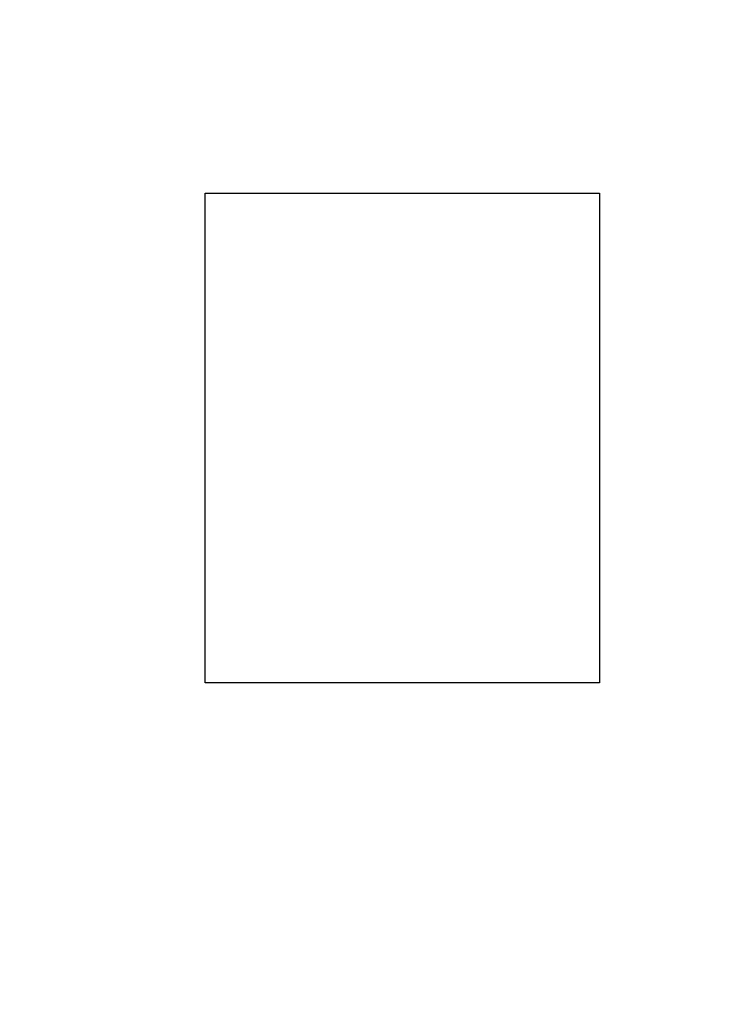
# Model space of a CAD drawing. Header units: millimetres. Extents: x 0 to 210, y 0 to 297.
import ezdxf

# ---------------------------------------------------------------- set-up
doc = ezdxf.new("R2010")
doc.units = ezdxf.units.MM
doc.layers.add('Системный слой', color=7, linetype='Continuous')
picture_1 = doc.add_image_def('image1.png', size_in_pixel=(449, 558))

msp = doc.modelspace()

# ---------------------------------------------------------------- pictures from other files: only their frames are drawn
at = {"layer": 'Системный слой'}
image = msp.add_image(picture_1, insert=(55.96, 97), size_in_units=(118.8, 147.64), dxfattribs=at)
image.dxf.flags = 15

doc.saveas('drawing.dxf')
